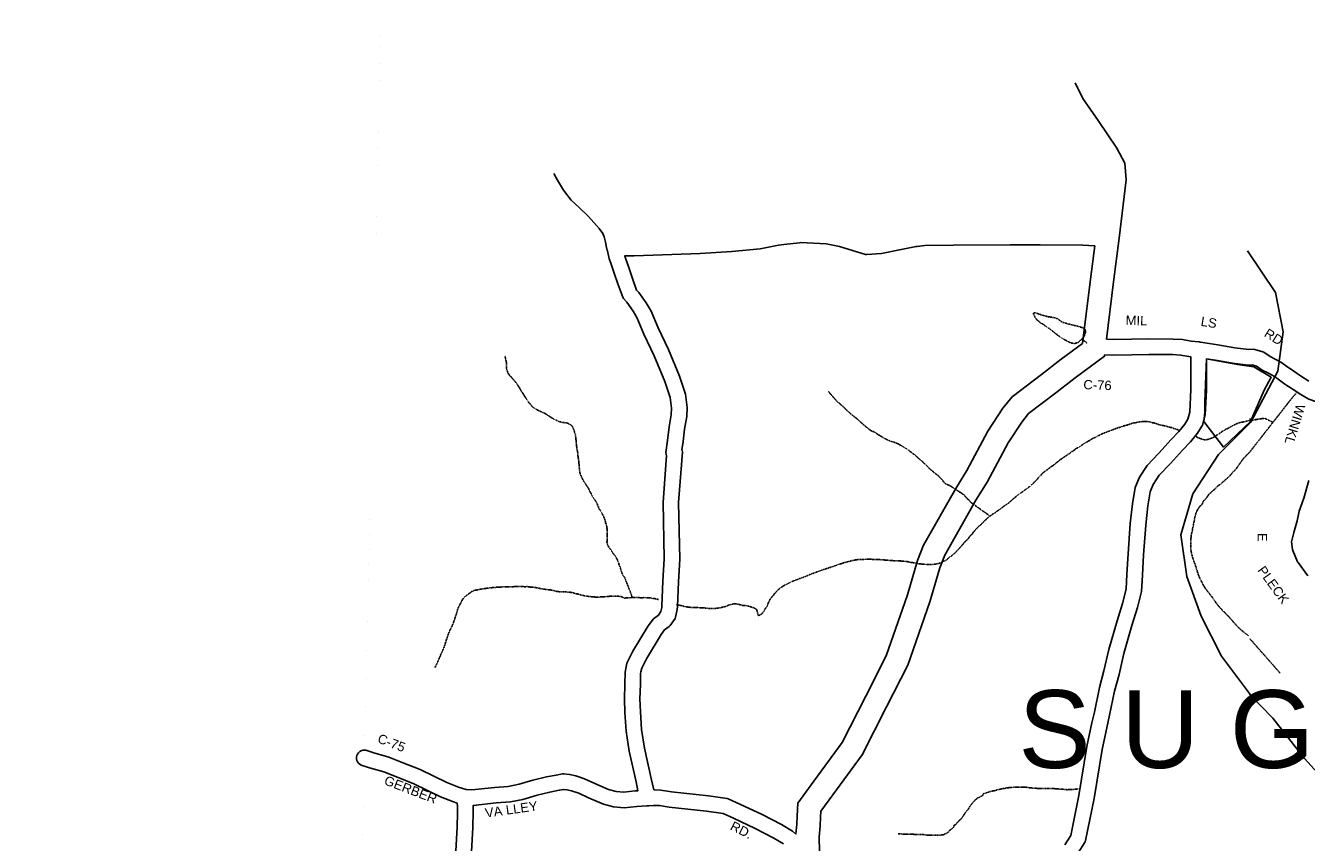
# Model space of a CAD drawing. Header units: feet. Extents: x -1605449 to -1594075, y -1717250 to -1708479.
# Tile 18 of 97: x -1603948 to -1602577, y -1712613 to -1711738. Entities that reach past the tile are written whole.
import ezdxf
from ezdxf.enums import TextEntityAlignment as Align

# ---------------------------------------------------------------- set-up
doc = ezdxf.new("R2010")
doc.units = ezdxf.units.FT
doc.header["$MEASUREMENT"] = 0
doc.linetypes.add('rr2', pattern=[0])
doc.linetypes.add('stream', pattern=[1.4, 0.7, -0.1, 0.1, -0.1, 0.1, -0.1, 0.1, -0.1])
for name, color, linetype in [('COUNTY-LINE', 5, 'Continuous'), ('COUNTY-RD', 7, 'Continuous'), ('CR-TEXT', 7, 'Continuous'), ('HTEXT', 3, 'Continuous'), ('INCORPORATED', 4, 'Continuous'), ('RAILROAD', 1, 'rr2'), ('STATE_FEDERAL-RT', 2, 'Continuous'), ('TWP-RD', 6, 'Continuous'), ('WATERWAY', 14, 'stream')]:
    doc.layers.add(name, color=color, linetype=linetype)
doc.styles.add('ARIAL', font='arial.ttf')

msp = doc.modelspace()

# ---------------------------------------------------------------- linework, layer by layer
at = {"layer": 'COUNTY-LINE', "const_width": 0.00333, "flags": 128}
msp.add_lwpolyline([(-1604157.9, -1715289.7), (-1603827.8, -1715296.3), (-1603666.5, -1715301.1), (-1603647.7, -1715301.7), (-1603632.3, -1714476.8), (-1603624.7, -1714071.2), (-1603622.6, -1713975.7), (-1603622.6, -1713975.7), (-1603616.6, -1713696), (-1603614.6, -1713596.7), (-1603606.4, -1713300.8), (-1603606.4, -1713300.8), (-1603600.4, -1713070), (-1603588.3, -1712629.7), (-1603581.3, -1712331.7), (-1603573.3, -1711971.7), (-1603573.3, -1711971.7), (-1603568.9, -1711748), (-1603585.9, -1711747.3), (-1603576.3, -1711399.8)], dxfattribs=at)
at = {"layer": 'COUNTY-RD'}
for points in [[(-1602791.2, -1712073.8), (-1602783.6, -1712073.9), (-1602764.5, -1712073.6), (-1602746.2, -1712073.4), (-1602719.9, -1712073.5), (-1602710.1, -1712074), (-1602700.8, -1712075.6), (-1602692.5, -1712076.6), (-1602691.9, -1712076.6), (-1602691.4, -1712076.8), (-1602690.6, -1712076.9), (-1602672, -1712079.7), (-1602653.9, -1712082.9), (-1602639.1, -1712084.8), (-1602634.1, -1712084.4), (-1602632.5, -1712084.6), (-1602624, -1712087.2), (-1602622.9, -1712087.7), (-1602616.1, -1712092.3), (-1602610.9, -1712095), (-1602604.8, -1712098.4), (-1602599.6, -1712101.8), (-1602590.8, -1712108), (-1602583.5, -1712112.9), (-1602574.6, -1712118.6)], [(-1602701.1, -1712092.4), (-1602701.1, -1712092.4), (-1602703.2, -1712092.1), (-1602712, -1712090.6), (-1602720.3, -1712090.2), (-1602746.1, -1712090.1), (-1602764.2, -1712090.3), (-1602783.6, -1712090.6), (-1602793.3, -1712090.4)], [(-1602561.4, -1712142.5), (-1602574.7, -1712138), (-1602583.4, -1712132.8), (-1602592.6, -1712126.8), (-1602600.3, -1712121.7), (-1602609, -1712115.5), (-1602613.4, -1712112.6), (-1602618.7, -1712109.7), (-1602624.6, -1712106.7), (-1602630.6, -1712102.6), (-1602635.2, -1712101.2), (-1602639.6, -1712101.5), (-1602656.4, -1712099.4), (-1602674.7, -1712096.2), (-1602684.4, -1712094.7), (-1602684.4, -1712094.7)], [(-1602575.7, -1712327.1), (-1602586.2, -1712312.8), (-1602586.7, -1712312), (-1602591.8, -1712300.1), (-1602592.1, -1712299), (-1602593.1, -1712290.7), (-1602593, -1712289.2), (-1602590.8, -1712280.7), (-1602587.3, -1712268.1), (-1602585.1, -1712258), (-1602580.2, -1712244), (-1602574.7, -1712225.1)], [(-1603580.3, -1712532.7), (-1603589.1, -1712529.8), (-1603590.6, -1712529), (-1603591.9, -1712527.8), (-1603593, -1712526.4), (-1603593.7, -1712524.8), (-1603594.1, -1712523.1), (-1603594.1, -1712521.3), (-1603593.7, -1712519.6), (-1603593, -1712518), (-1603592, -1712516.6), (-1603590.7, -1712515.4), (-1603589.2, -1712514.5), (-1603587.5, -1712514), (-1603585.7, -1712513.8), (-1603584, -1712514), (-1603575.4, -1712516.8), (-1603559.5, -1712521.4), (-1603545.1, -1712527.1), (-1603526, -1712534.7), (-1603511.4, -1712541.9), (-1603497.6, -1712548.5), (-1603484.8, -1712553.6), (-1603476.8, -1712556), (-1603470.5, -1712556.5), (-1603446.2, -1712553.8), (-1603431.7, -1712552.7), (-1603420.1, -1712550.4), (-1603405.2, -1712546), (-1603390.8, -1712542.5), (-1603380.3, -1712540.5), (-1603373.5, -1712539.1), (-1603372.2, -1712539.1), (-1603366.1, -1712539.9), (-1603359.4, -1712541.3), (-1603350, -1712544.5), (-1603339.1, -1712549.6), (-1603324.3, -1712556), (-1603316.1, -1712558.3), (-1603307.8, -1712559), (-1603295.7, -1712557.5), (-1603292.9, -1712557.3), (-1603292.9, -1712557.3)], [(-1603486.2, -1712570.6), (-1603490.3, -1712569.4), (-1603504.3, -1712563.8), (-1603518.7, -1712556.9), (-1603532.8, -1712550), (-1603551.2, -1712542.6), (-1603564.9, -1712537.2), (-1603580.3, -1712532.7)], [(-1603137.1, -1712614.3), (-1603147.5, -1712608), (-1603167.4, -1712597.8), (-1603190.7, -1712586.8), (-1603201.5, -1712581.9), (-1603219.6, -1712579.2), (-1603259.3, -1712574.9), (-1603269.8, -1712573.2), (-1603276.1, -1712573.1), (-1603281.1, -1712573.4), (-1603281.1, -1712573.5), (-1603281.5, -1712573.5), (-1603281.9, -1712573.6), (-1603282.6, -1712573.5), (-1603283.1, -1712573.6), (-1603283.2, -1712573.6), (-1603294.2, -1712574.1), (-1603307.5, -1712575.8), (-1603319, -1712574.7), (-1603329.9, -1712571.8), (-1603345.9, -1712564.8), (-1603356.2, -1712560), (-1603363.9, -1712557.4), (-1603368.9, -1712556.3), (-1603372.2, -1712555.9), (-1603377.1, -1712556.9), (-1603387.3, -1712558.8), (-1603400.9, -1712562.1), (-1603416.1, -1712566.6), (-1603429.4, -1712569.3), (-1603444.7, -1712570.4), (-1603469.3, -1712573.1), (-1603469.3, -1712573.1)], [(-1603276, -1712556.5), (-1603276, -1712556.5), (-1603268.4, -1712556.6)], [(-1603268.4, -1712556.6), (-1603257.1, -1712558.4), (-1603217.5, -1712562.7), (-1603197.3, -1712565.6), (-1603196.2, -1712566), (-1603183.7, -1712571.6), (-1603160, -1712582.9), (-1603139.3, -1712593.4), (-1603127.5, -1712600.6), (-1603123.7, -1712603.7)]]:
    msp.add_lwpolyline(points, dxfattribs=at)
at = {"layer": 'INCORPORATED', "flags": 128}
msp.add_lwpolyline([(-1602684.4, -1712094.7), (-1602685.9, -1712140.6), (-1602685.9, -1712151.8), (-1602687.2, -1712161.8), (-1602666, -1712189.2), (-1602637.3, -1712161.8), (-1602622.4, -1712128.2), (-1602614.9, -1712114.5), (-1602633.6, -1712103.3), (-1602651, -1712100.8), (-1602684.4, -1712094.7)], dxfattribs=at)
at = {"layer": 'RAILROAD', "ltscale": 0.333, "flags": 128}
for points in [[(-1602640.5, -1711978.9), (-1602610.4, -1712023.5), (-1602602.3, -1712065.8), (-1602607.9, -1712108), (-1602636.9, -1712162.5), (-1602637.4, -1712158.6)], [(-1602640.5, -1711978.9), (-1602610.4, -1712023.5), (-1602602.3, -1712065.8), (-1602607.9, -1712108), (-1602636.9, -1712162.5), (-1602637.4, -1712158.6)], [(-1602640.5, -1711978.9), (-1602610.4, -1712023.5), (-1602602.3, -1712065.8), (-1602607.9, -1712108), (-1602636.9, -1712162.5), (-1602637.4, -1712158.6)], [(-1602640.5, -1711978.9), (-1602610.4, -1712023.5), (-1602602.3, -1712065.8), (-1602607.9, -1712108), (-1602636.9, -1712162.5), (-1602637.4, -1712158.6)], [(-1602636.1, -1712456), (-1602668.1, -1712413.2), (-1602690.1, -1712370.5), (-1602705.4, -1712327.8), (-1602711.9, -1712283.1), (-1602698.8, -1712239.4), (-1602671.5, -1712197.2), (-1602636.9, -1712162.5)], [(-1602628.3, -1713125.3), (-1602599.5, -1713083.6), (-1602570, -1713041.5), (-1602546, -1712999.7), (-1602518.7, -1712957.8), (-1602476.7, -1712922.1), (-1602432.3, -1712902.3), (-1602391, -1712860.1), (-1602377, -1712816.9), (-1602379.6, -1712775.2), (-1602393.8, -1712730.5), (-1602421.8, -1712687.6), (-1602459.3, -1712645.1), (-1602503.2, -1712609.1), (-1602541.2, -1712565.1), (-1602579.2, -1712522.7), (-1602613.2, -1712479.7), (-1602638.6, -1712453.5)]]:
    msp.add_lwpolyline(points, dxfattribs=at)
at = {"layer": 'STATE_FEDERAL-RT', "flags": 128}
for points in [[(-1602791.2, -1712073.8), (-1602783.7, -1712012.3), (-1602777.7, -1711965.6), (-1602770.2, -1711903), (-1602771.6, -1711885.1), (-1602780.4, -1711869), (-1602800.2, -1711839.4), (-1602816.6, -1711816), (-1602824.9, -1711799.2)], [(-1603123.7, -1712603.7), (-1603122.6, -1712593.2), (-1603122.3, -1712584.7), (-1603121.6, -1712570.5), (-1603104.5, -1712547.1), (-1603074.2, -1712505.8), (-1603049, -1712456), (-1603027.1, -1712412.9), (-1603004.3, -1712347.5), (-1602993.5, -1712310.6), (-1602987.1, -1712294.2), (-1602952.7, -1712233.5), (-1602940.9, -1712214.3), (-1602918.2, -1712172), (-1602902.2, -1712147.7), (-1602892.3, -1712135.4), (-1602861, -1712111.4), (-1602839.8, -1712094.9), (-1602817, -1712078.2), (-1602808.5, -1712009.2), (-1602803.9, -1711973.5)], [(-1603098.9, -1712627.6), (-1603098.4, -1712622.6), (-1603098.9, -1712607.2), (-1603097.7, -1712594.9), (-1603097.3, -1712585.7), (-1603097, -1712579.2), (-1603084.4, -1712561.9), (-1603052.8, -1712519), (-1603026.7, -1712467.3), (-1603004, -1712422.7), (-1602980.5, -1712355.1), (-1602969.8, -1712318.7), (-1602964.4, -1712304.9), (-1602931.1, -1712246.2), (-1602919.2, -1712226.8), (-1602896.7, -1712184.8), (-1602882, -1712162.5), (-1602874.7, -1712153.4), (-1602845.7, -1712131.2), (-1602824.7, -1712114.9), (-1602793.5, -1712091.9), (-1602793.3, -1712090.4)]]:
    msp.add_lwpolyline(points, dxfattribs=at)
at = {"layer": 'TWP-RD'}
for points in [[(-1603292.9, -1712557.3), (-1603294.9, -1712547.8), (-1603302.3, -1712514.9), (-1603305.6, -1712493.5), (-1603306.8, -1712473.5), (-1603307.4, -1712459), (-1603306.9, -1712443.2), (-1603306.6, -1712430.3), (-1603305.5, -1712424.6), (-1603305.5, -1712424.6), (-1603304.7, -1712420.7), (-1603298.3, -1712407.9), (-1603281.9, -1712380.7), (-1603276.1, -1712373.2), (-1603271, -1712369.3), (-1603268.2, -1712365.3), (-1603267.3, -1712361.1), (-1603267.2, -1712359.8), (-1603266.2, -1712332.7), (-1603264.8, -1712309), (-1603266, -1712248.2), (-1603262.2, -1712198.7), (-1603262.8, -1712197), (-1603263, -1712195), (-1603261.1, -1712182.1), (-1603259.4, -1712167.7), (-1603257.2, -1712154.8), (-1603257, -1712147.5), (-1603258.2, -1712136.2), (-1603263.9, -1712119), (-1603275.5, -1712091.5), (-1603286.4, -1712068.2), (-1603293.6, -1712051.3), (-1603298.1, -1712043.8), (-1603304.9, -1712034.1), (-1603308.3, -1712030.2), (-1603309.1, -1712028.8), (-1603314.4, -1712014.2), (-1603318.2, -1712003.1), (-1603321.8, -1711992.3), (-1603323.6, -1711987.4), (-1603325.6, -1711979.1), (-1603325.6, -1711979.1), (-1603325.7, -1711978.4), (-1603325.9, -1711977.9), (-1603325.9, -1711977.6), (-1603326, -1711977.2), (-1603326, -1711977.1), (-1603327.7, -1711969.7), (-1603329, -1711964.1), (-1603330.6, -1711960.5), (-1603334.2, -1711955), (-1603345.9, -1711942.1), (-1603355.8, -1711932.5), (-1603364.2, -1711924.7), (-1603372.5, -1711914), (-1603378.9, -1711903.3), (-1603382.9, -1711896.1)], [(-1602803.9, -1711973.5), (-1602816.8, -1711972.8), (-1602862.3, -1711972.5), (-1602894.4, -1711972.7), (-1602955.2, -1711973), (-1602985.9, -1711973.3), (-1602993.9, -1711974.2), (-1602993.9, -1711974.2), (-1602995.1, -1711974.3), (-1603011.2, -1711977.7), (-1603032.3, -1711981.9), (-1603047.9, -1711983.1), (-1603049.4, -1711982.9), (-1603063.1, -1711978.8), (-1603077, -1711974.4), (-1603091.5, -1711971.4), (-1603118.5, -1711970.2), (-1603119.8, -1711970.3), (-1603119.8, -1711970.3), (-1603136.6, -1711972.1), (-1603142.4, -1711973), (-1603162.1, -1711976.8), (-1603192.5, -1711979.8), (-1603226.4, -1711982), (-1603297, -1711984.5), (-1603306.9, -1711984.5), (-1603306, -1711986.7), (-1603302.4, -1711997.8), (-1603298.7, -1712008.7), (-1603294.3, -1712021), (-1603291.8, -1712023.8), (-1603284.1, -1712034.7), (-1603278.7, -1712043.8), (-1603271.2, -1712061.4), (-1603260.3, -1712084.7), (-1603248.3, -1712113.1), (-1603241.8, -1712132.6), (-1603240.3, -1712147), (-1603240.6, -1712156.4), (-1603242.9, -1712170), (-1603244.4, -1712183.2), (-1603244.4, -1712183.4), (-1603244.6, -1712184.3), (-1603244.7, -1712185.1), (-1603244.7, -1712185.3), (-1603245.7, -1712192.2), (-1603245.6, -1712192.5), (-1603245.2, -1712194.6), (-1603249.3, -1712248.6), (-1603248.1, -1712309.4), (-1603249.6, -1712333.5), (-1603250.6, -1712360), (-1603250.7, -1712363.2), (-1603252.5, -1712371.3), (-1603253.1, -1712372.8), (-1603258.4, -1712380.4), (-1603259.3, -1712381.3), (-1603264.3, -1712385.1), (-1603268.1, -1712390.1), (-1603283.7, -1712415.9), (-1603288.8, -1712426.2), (-1603289.6, -1712430.1), (-1603289.6, -1712430.1), (-1603290, -1712432.1), (-1603290.2, -1712443.6), (-1603290.7, -1712458.9), (-1603290.1, -1712472.7), (-1603289, -1712491.8), (-1603285.9, -1712511.8), (-1603278.7, -1712544.2), (-1603276, -1712556.5)], [(-1602835.8, -1712615.2), (-1602829.6, -1712605.2), (-1602820.8, -1712562.5), (-1602812.4, -1712509.9), (-1602806.9, -1712484.6), (-1602804.3, -1712473), (-1602798.8, -1712446.8), (-1602794.1, -1712428.8), (-1602788.8, -1712406.1), (-1602779.9, -1712375.5), (-1602774.1, -1712356.7), (-1602770.4, -1712341.6), (-1602769.5, -1712325.5), (-1602768.2, -1712303.7), (-1602765.8, -1712271.2), (-1602763.4, -1712249.9), (-1602760.6, -1712232.6), (-1602756.1, -1712221.4), (-1602747.8, -1712209), (-1602735.2, -1712195.6), (-1602722.1, -1712181.1), (-1602713.8, -1712172.5), (-1602707.5, -1712164.7), (-1602704.2, -1712159.4), (-1602702.1, -1712152), (-1602700.9, -1712127.7), (-1602701, -1712104.1), (-1602701.1, -1712092.4)], [(-1602684.4, -1712094.7), (-1602684.3, -1712103.9), (-1602684.2, -1712128.1), (-1602685.6, -1712154.6), (-1602688.6, -1712165.6), (-1602689.1, -1712166.8), (-1602694, -1712174.4), (-1602701.3, -1712183.5), (-1602709.9, -1712192.4), (-1602722.9, -1712206.9), (-1602734.8, -1712219.4), (-1602741.3, -1712229.2), (-1602744.4, -1712237.1), (-1602746.9, -1712252.2), (-1602749.2, -1712272.7), (-1602751.6, -1712304.8), (-1602752.9, -1712326.4), (-1602753.8, -1712344.1), (-1602758.1, -1712361.2), (-1602764, -1712380.2), (-1602772.7, -1712410.3), (-1602777.9, -1712432.8), (-1602782.6, -1712450.6), (-1602788, -1712476.5), (-1602791, -1712490.1), (-1602796, -1712513), (-1602804.4, -1712565.5), (-1602813.7, -1712610.7), (-1602814.3, -1712612.1), (-1602822.2, -1712624.9)], [(-1603488.7, -1712641.3), (-1603486.4, -1712596), (-1603485.9, -1712581.4), (-1603485.9, -1712574), (-1603486.2, -1712570.6)], [(-1603469.3, -1712573.2), (-1603469.3, -1712573.2), (-1603469.2, -1712579.6)], [(-1603469.2, -1712579.6), (-1603469.7, -1712596.7), (-1603472, -1712641.9), (-1603472.2, -1712650.4), (-1603469.2, -1712660.3), (-1603460.5, -1712687.4), (-1603450.8, -1712716.3), (-1603447.3, -1712728.5), (-1603446.5, -1712734), (-1603446.4, -1712735), (-1603447.1, -1712741.9), (-1603447.9, -1712760), (-1603448.8, -1712774.3), (-1603450.9, -1712805.1), (-1603452.8, -1712831.6), (-1603454.7, -1712859.5), (-1603455.6, -1712874.8)]]:
    msp.add_lwpolyline(points, dxfattribs=at)
at = {"layer": 'WATERWAY', "ltscale": 0.5, "flags": 128}
for points in [[(-1602869.6, -1712045.8), (-1602868.2, -1712049.6), (-1602867, -1712051.5), (-1602865.5, -1712053.1), (-1602863.9, -1712054.4), (-1602861.7, -1712056.4), (-1602859.5, -1712057.4), (-1602855.8, -1712060.3), (-1602852.5, -1712062.2), (-1602845.2, -1712068.1), (-1602839.9, -1712072), (-1602838, -1712073.2), (-1602830.5, -1712077.2), (-1602828.5, -1712077.8), (-1602826.6, -1712078.2), (-1602825, -1712078.1), (-1602823, -1712077.6), (-1602821.3, -1712076.8), (-1602819.1, -1712074.9), (-1602817.6, -1712073.3), (-1602815.8, -1712071.4), (-1602814.8, -1712069.6), (-1602814, -1712067.6), (-1602813.8, -1712065.6), (-1602814.2, -1712063.4), (-1602816.2, -1712061.7), (-1602820, -1712060.4), (-1602823.9, -1712059.4), (-1602825.9, -1712058.8), (-1602827.9, -1712058.5), (-1602833.8, -1712056.8), (-1602835.8, -1712056.3), (-1602837.8, -1712055.7), (-1602839.8, -1712054.7), (-1602843.3, -1712052), (-1602845.1, -1712051.2), (-1602846.8, -1712050.7), (-1602854.7, -1712049.4), (-1602856.7, -1712048.9), (-1602862, -1712047.3), (-1602867.6, -1712045.3), (-1602869.6, -1712045.8)], [(-1602812, -1712078.8), (-1602812.1, -1712078.6), (-1602812.8, -1712077.4), (-1602813.5, -1712076.8), (-1602817.6, -1712073.3)], [(-1603298.7, -1712350.5), (-1603307.2, -1712328.5), (-1603308.8, -1712326.7), (-1603309.5, -1712325.1), (-1603310.1, -1712323.8), (-1603310.6, -1712322.3), (-1603311.2, -1712320.6), (-1603311.6, -1712318.8), (-1603312.1, -1712317.5), (-1603312.5, -1712316.5), (-1603313.2, -1712314.8), (-1603313.6, -1712313.3), (-1603314.3, -1712311.7), (-1603314.6, -1712310.4), (-1603315.4, -1712309), (-1603315.9, -1712307.7), (-1603316.6, -1712306.7), (-1603317.1, -1712305.7), (-1603318, -1712304.8), (-1603318.7, -1712304), (-1603319.4, -1712303.1), (-1603320.1, -1712302.2), (-1603320.9, -1712300.8), (-1603321.8, -1712299), (-1603322.9, -1712298.1), (-1603323.4, -1712297.1), (-1603324.1, -1712296.3), (-1603324.8, -1712294.9), (-1603325.2, -1712294.1), (-1603325.5, -1712293.1), (-1603325.9, -1712291.8), (-1603326.1, -1712291), (-1603325.9, -1712290), (-1603325.7, -1712286.6), (-1603325.7, -1712285.6), (-1603325.8, -1712284.6), (-1603325.8, -1712283.4), (-1603325.9, -1712281.9), (-1603325.7, -1712280.4), (-1603325.8, -1712279.1), (-1603325.8, -1712277.6), (-1603326, -1712276.3), (-1603326.2, -1712275.1), (-1603326.4, -1712273.3), (-1603326.8, -1712271.9), (-1603327.4, -1712270.6), (-1603327.7, -1712269), (-1603328.1, -1712267.5), (-1603328.7, -1712266), (-1603329.2, -1712264.3), (-1603329.9, -1712262.8), (-1603330.8, -1712261.4), (-1603331.3, -1712260.2), (-1603332.1, -1712258.7), (-1603333.1, -1712257.2), (-1603334.2, -1712255.6), (-1603334.9, -1712254.1), (-1603335.2, -1712253), (-1603335.8, -1712252.1), (-1603336.1, -1712251), (-1603336.8, -1712249.3), (-1603337.7, -1712247.9), (-1603338.6, -1712246.2), (-1603339.8, -1712244.7), (-1603340.9, -1712242.8), (-1603342.1, -1712241), (-1603343, -1712238.8), (-1603344.1, -1712237.2), (-1603345, -1712235.2), (-1603345.8, -1712233.6), (-1603346.9, -1712231.7), (-1603348.1, -1712230.1), (-1603349.2, -1712228.3), (-1603350.4, -1712226.5), (-1603351.4, -1712224.9), (-1603352.3, -1712223.2), (-1603353.2, -1712221.4), (-1603353.9, -1712219.9), (-1603354.7, -1712217.8), (-1603355, -1712216.3), (-1603355.3, -1712214.4), (-1603355.5, -1712212.8), (-1603355.7, -1712210.6), (-1603356.2, -1712204.6), (-1603356.5, -1712202.4), (-1603356.9, -1712200.3), (-1603357.1, -1712198), (-1603357.3, -1712195.3), (-1603357.7, -1712193.3), (-1603358.1, -1712191.3), (-1603358.4, -1712189.3), (-1603358.6, -1712187.3), (-1603358.8, -1712185.5), (-1603359, -1712183.8), (-1603359.1, -1712181.8), (-1603359.3, -1712180.3), (-1603359.5, -1712178.6), (-1603359.7, -1712177.1), (-1603359.7, -1712177.1), (-1603359.9, -1712176), (-1603360.3, -1712174.3), (-1603360.7, -1712173.3), (-1603360.9, -1712172.5), (-1603361.1, -1712171.5), (-1603361.4, -1712170.5), (-1603361.9, -1712169.5), (-1603362.3, -1712168.7), (-1603362.7, -1712167.9), (-1603363.5, -1712166.6), (-1603365.1, -1712165.1), (-1603366.1, -1712164.6), (-1603367, -1712164.2), (-1603368.3, -1712163.5), (-1603369.5, -1712163.4), (-1603370.7, -1712163.3), (-1603371.7, -1712163.1), (-1603372.7, -1712163), (-1603373.9, -1712162.7), (-1603375, -1712162.4), (-1603376.4, -1712162.1), (-1603378.2, -1712161.5), (-1603379.6, -1712160.8), (-1603381.1, -1712160.2), (-1603382.5, -1712159.4), (-1603384, -1712158.5), (-1603385.7, -1712157.5), (-1603387.4, -1712156.6), (-1603388.9, -1712155.4), (-1603390.5, -1712154.5), (-1603392, -1712153.3), (-1603393.7, -1712152.6), (-1603399.5, -1712150), (-1603401, -1712149.1), (-1603402.5, -1712148.3), (-1603404.1, -1712147.3), (-1603405.4, -1712146.4), (-1603406.5, -1712145.4), (-1603407.3, -1712144.3), (-1603408.5, -1712142.8), (-1603409.8, -1712141.3), (-1603411, -1712139.5), (-1603412.7, -1712136.9), (-1603414.1, -1712134.8), (-1603415.5, -1712132.5), (-1603417.1, -1712130.2), (-1603418.5, -1712127.9), (-1603419.7, -1712125.7), (-1603421.1, -1712123.6), (-1603422.5, -1712121.5), (-1603424.1, -1712119.3), (-1603425.7, -1712117.6), (-1603427.2, -1712115.8), (-1603428.6, -1712114), (-1603430.2, -1712112.7), (-1603431, -1712111.4), (-1603431.7, -1712110.4), (-1603432.3, -1712109.1), (-1603432.8, -1712107.6), (-1603433.2, -1712105.9), (-1603433.6, -1712104.4), (-1603433.6, -1712103.2), (-1603433.7, -1712101.9), (-1603433.7, -1712100.6), (-1603433.7, -1712098.9), (-1603434.1, -1712096.7), (-1603434.4, -1712095.1), (-1603434.7, -1712093.9), (-1603434.9, -1712093.1), (-1603435.1, -1712092.3), (-1603435.1, -1712091.3), (-1603435.1, -1712091.1)], [(-1602915.9, -1712263.2), (-1602936.6, -1712248.4), (-1602937.4, -1712247.4), (-1602938.6, -1712245.8), (-1602940.4, -1712244.7), (-1602941.4, -1712243.2), (-1602942.6, -1712241.9), (-1602943.6, -1712240.7), (-1602944.7, -1712239.9), (-1602945.7, -1712239.1), (-1602946.9, -1712238.3), (-1602948.4, -1712237.4), (-1602950, -1712236.4), (-1602951.5, -1712235.4), (-1602952.9, -1712234.3), (-1602954.4, -1712233.5), (-1602956.1, -1712232.4), (-1602957.1, -1712231.6), (-1602958.6, -1712230.8), (-1602960.2, -1712230), (-1602961.7, -1712229.4), (-1602963.1, -1712228.8), (-1602963.9, -1712228.3), (-1602964.8, -1712227.5), (-1602965.8, -1712226.2), (-1602967, -1712224.2), (-1602968.9, -1712222.6), (-1602970.3, -1712221.1), (-1602971.7, -1712219.7), (-1602973.1, -1712218.5), (-1602974.4, -1712217.7), (-1602975.6, -1712216.8), (-1602976.6, -1712215.8), (-1602977.8, -1712214.8), (-1602979.2, -1712213.7), (-1602980.6, -1712212.4), (-1602982.1, -1712210.8), (-1602984.6, -1712208.3), (-1602986.3, -1712206.7), (-1602988.2, -1712204.9), (-1602990.1, -1712203.3), (-1602991.9, -1712201.9), (-1602993.5, -1712200.4), (-1602995, -1712198.9), (-1602996.7, -1712197.5), (-1602998.5, -1712196.2), (-1602999.8, -1712195.1), (-1603001.4, -1712194.1), (-1603002.7, -1712192.8), (-1603007, -1712190.1), (-1603008.2, -1712189.3), (-1603009.7, -1712188.3), (-1603011.2, -1712187.5), (-1603012.4, -1712186.9), (-1603013.6, -1712186.1), (-1603015, -1712185.5), (-1603016.3, -1712185), (-1603018, -1712184.2), (-1603020.6, -1712183.6), (-1603021.9, -1712183.2), (-1603023.1, -1712182.7), (-1603024.3, -1712182.1), (-1603025.6, -1712181.6), (-1603027, -1712180.8), (-1603028.9, -1712179.9), (-1603030.6, -1712178.9), (-1603032.4, -1712177.8), (-1603034.6, -1712176.5), (-1603036.9, -1712175.2), (-1603039.3, -1712173.3), (-1603042.8, -1712171.9), (-1603045, -1712170.5), (-1603046.9, -1712169), (-1603048.6, -1712167.6), (-1603050.3, -1712166.1), (-1603052, -1712164.6), (-1603053.8, -1712163.2), (-1603055.1, -1712161.7), (-1603056.9, -1712160.3), (-1603058.4, -1712158.8), (-1603060.3, -1712157.5), (-1603062.2, -1712155.9), (-1603063.4, -1712154.9), (-1603064.6, -1712154), (-1603065.8, -1712153), (-1603067, -1712151.9), (-1603068.3, -1712150.7), (-1603069.7, -1712149.4), (-1603071.1, -1712148), (-1603072.5, -1712146.5), (-1603074.2, -1712145.1), (-1603075.6, -1712143.9), (-1603076.9, -1712142.5), (-1603078.3, -1712141.5), (-1603079.5, -1712140.4), (-1603080.5, -1712139.2), (-1603081.7, -1712138.1), (-1603082.8, -1712136.8), (-1603084, -1712135.5), (-1603084, -1712135.5), (-1603086.9, -1712132.2), (-1603087.6, -1712131.3), (-1603088.7, -1712129.8), (-1603089.4, -1712129.5)], [(-1602588.4, -1712131.7), (-1602593, -1712137), (-1602638.5, -1712195.2)], [(-1602714.1, -1712170.8), (-1602714.5, -1712170.7), (-1602716.5, -1712170.1), (-1602718, -1712169.6), (-1602719, -1712169.3), (-1602720.3, -1712168.9), (-1602721.4, -1712168.4), (-1602722.9, -1712168.1), (-1602723.9, -1712167.9), (-1602726.7, -1712167.1), (-1602727.7, -1712166.8), (-1602728.9, -1712166.5), (-1602730.1, -1712166.2), (-1602731.3, -1712166.1), (-1602732.3, -1712165.8), (-1602733.1, -1712165.6), (-1602734, -1712165.5), (-1602734.8, -1712165.3), (-1602736, -1712164.8), (-1602736.8, -1712164.5), (-1602737.8, -1712164.2), (-1602739, -1712163.7), (-1602740, -1712163.4), (-1602741.2, -1712163.3), (-1602742.2, -1712163.1), (-1602743, -1712162.8), (-1602744.5, -1712162.5), (-1602745.7, -1712162.2), (-1602747.1, -1712162), (-1602748.4, -1712161.9), (-1602749.6, -1712161.8), (-1602750.9, -1712161.8), (-1602752.1, -1712162), (-1602753.2, -1712162), (-1602754.7, -1712162.2), (-1602756.2, -1712162.2), (-1602758.1, -1712162.6), (-1602759.7, -1712163), (-1602761.2, -1712163.2), (-1602762.6, -1712163.5), (-1602763.6, -1712163.7), (-1602764.7, -1712164.1), (-1602765.9, -1712164.4), (-1602766.9, -1712164.8), (-1602768, -1712165.3), (-1602769.2, -1712165.7), (-1602770.2, -1712165.9), (-1602771.2, -1712166.2), (-1602772.9, -1712166.6), (-1602772.9, -1712166.6), (-1602774.4, -1712167.1), (-1602775.9, -1712167.6), (-1602777.3, -1712168.2), (-1602779, -1712168.5), (-1602780.3, -1712169.1), (-1602781.5, -1712169.4), (-1602782.5, -1712169.8), (-1602786.5, -1712171.4), (-1602788.3, -1712172.2), (-1602789.6, -1712172.6), (-1602791.1, -1712173.1), (-1602792.8, -1712173.7), (-1602793.9, -1712174.2), (-1602795.3, -1712174.7), (-1602796.7, -1712175.4), (-1602798.4, -1712176.3), (-1602800.1, -1712177), (-1602801.5, -1712177.9), (-1602803, -1712178.7), (-1602804.5, -1712179.4), (-1602806, -1712179.9), (-1602807, -1712180.6), (-1602808.3, -1712181.5), (-1602809.6, -1712182.2), (-1602810.8, -1712182.9), (-1602812.1, -1712183.6), (-1602813.1, -1712184.1), (-1602814.1, -1712184.6), (-1602815.1, -1712185.3), (-1602816.6, -1712186.3), (-1602818, -1712187.4), (-1602820.5, -1712189.1), (-1602822.3, -1712190), (-1602823.7, -1712190.7), (-1602824.5, -1712191.3), (-1602825.6, -1712192.4), (-1602826.9, -1712193.2), (-1602828.3, -1712194.1), (-1602829.6, -1712195.1), (-1602830.7, -1712196), (-1602831.9, -1712196.7), (-1602832.9, -1712197.2), (-1602833.9, -1712198.2), (-1602835.4, -1712198.9), (-1602836.5, -1712199.8), (-1602837.5, -1712200.5), (-1602838.6, -1712201.3), (-1602840, -1712202.2), (-1602841.1, -1712202.9), (-1602842.1, -1712203.9), (-1602843.6, -1712205.1), (-1602845.1, -1712206.1), (-1602846.2, -1712207.3), (-1602847.9, -1712208.5), (-1602849.5, -1712209.6), (-1602850.7, -1712210.3), (-1602851.6, -1712211.1), (-1602855.4, -1712214), (-1602856.9, -1712215.1), (-1602858.4, -1712216.1), (-1602859.4, -1712216.8), (-1602860.5, -1712218.1), (-1602861.3, -1712219.3), (-1602862.3, -1712220), (-1602863.5, -1712221.2), (-1602864.4, -1712222.2), (-1602865.1, -1712223.2), (-1602865.9, -1712224.1), (-1602867.1, -1712225.1), (-1602868.2, -1712226.5), (-1602869.2, -1712227.3), (-1602869.8, -1712228.2), (-1602870.6, -1712229), (-1602871.5, -1712229.5), (-1602872.1, -1712230.2)], [(-1602638.5, -1712160.9), (-1602647.9, -1712162.9), (-1602649.4, -1712163.2), (-1602650.3, -1712163.6), (-1602651.3, -1712163.9), (-1602652.6, -1712164.6), (-1602653.9, -1712165.2), (-1602655.2, -1712165.7), (-1602656.4, -1712166.4), (-1602658, -1712167.3), (-1602660, -1712168.5), (-1602661.8, -1712169.5), (-1602663.3, -1712170), (-1602664.2, -1712170.6), (-1602665.3, -1712171.4), (-1602666.3, -1712171.9), (-1602667.5, -1712172.5), (-1602669.1, -1712173.7), (-1602670.3, -1712174.7), (-1602671.6, -1712175.6), (-1602672.7, -1712176.2), (-1602673.7, -1712176.6), (-1602674.5, -1712177.6), (-1602676.7, -1712178.8), (-1602678.8, -1712179.7), (-1602680, -1712180.1), (-1602680.8, -1712180.4), (-1602682.8, -1712181.1), (-1602684, -1712181.3), (-1602685.3, -1712181.5), (-1602686.2, -1712181.5), (-1602687.5, -1712181.2), (-1602688.8, -1712180.7), (-1602690.2, -1712180.4), (-1602691.2, -1712180), (-1602692.4, -1712179.5), (-1602693.4, -1712179.2), (-1602694.2, -1712178.7), (-1602695.1, -1712178), (-1602695.4, -1712177.9)], [(-1602638.5, -1712160.9), (-1602622.1, -1712158.3), (-1602613.1, -1712162.7)], [(-1602638.5, -1712195.2), (-1602644.5, -1712201.2), (-1602645.6, -1712202.8), (-1602646.3, -1712203.6), (-1602646.9, -1712204.5), (-1602647.7, -1712205.6), (-1602648.2, -1712206.5), (-1602648.8, -1712207.3), (-1602650, -1712208.9), (-1602651, -1712210), (-1602652.1, -1712212.2), (-1602653.4, -1712213.4), (-1602654.5, -1712214.8), (-1602655.4, -1712215.3), (-1602657.2, -1712217.5), (-1602658.9, -1712219.7), (-1602660.3, -1712221.1), (-1602661.6, -1712222.1), (-1602662.7, -1712223.1), (-1602663.7, -1712224), (-1602664.7, -1712224.9), (-1602665.8, -1712225.9), (-1602667, -1712226.9), (-1602668.1, -1712228.1), (-1602669.6, -1712229.1), (-1602670.8, -1712230), (-1602671.6, -1712230.5), (-1602673.1, -1712232), (-1602673.9, -1712232.9), (-1602674.9, -1712233.8), (-1602676, -1712234.8), (-1602677.3, -1712235.8), (-1602678.5, -1712237), (-1602679.6, -1712237.9), (-1602680.6, -1712238.9), (-1602681.6, -1712239.7), (-1602682.2, -1712240.6), (-1602683, -1712241.9), (-1602683.9, -1712243.1), (-1602685.5, -1712245.2), (-1602686.3, -1712246), (-1602687.8, -1712247.4), (-1602688.4, -1712249.4), (-1602689.5, -1712251.1), (-1602690.5, -1712251.8), (-1602691.5, -1712253.1), (-1602692.3, -1712254), (-1602692.6, -1712254.8), (-1602693.6, -1712256), (-1602694.4, -1712257.5), (-1602694.9, -1712258.5), (-1602695.5, -1712259.9), (-1602696, -1712261.2), (-1602696.3, -1712262.1), (-1602696.5, -1712263.1), (-1602696.6, -1712264.3), (-1602696.9, -1712265.4), (-1602697.1, -1712266.4), (-1602697.2, -1712267.6), (-1602697.5, -1712269), (-1602697.8, -1712270.3), (-1602698.1, -1712271.6), (-1602698.4, -1712273.8), (-1602698.9, -1712275.5), (-1602699.2, -1712277.3), (-1602699.5, -1712279), (-1602699.9, -1712280.7), (-1602700.2, -1712282), (-1602700.6, -1712283.4), (-1602700.7, -1712284.9), (-1602700.8, -1712286.4), (-1602701, -1712288.1), (-1602700.9, -1712289.9), (-1602701, -1712291.7), (-1602701, -1712294.2), (-1602701.1, -1712295.8), (-1602701.1, -1712297.4), (-1602700.9, -1712299.1), (-1602700.7, -1712300.9), (-1602700.3, -1712302.8), (-1602699.8, -1712304.9), (-1602699.2, -1712307.1), (-1602698.5, -1712309.6), (-1602697.6, -1712311.9), (-1602696.7, -1712314), (-1602694.6, -1712320.8), (-1602693.9, -1712323.2), (-1602693.1, -1712325.3), (-1602692.4, -1712327.5), (-1602691.6, -1712329.3), (-1602690.7, -1712331), (-1602689.8, -1712332.8), (-1602688.9, -1712334.4), (-1602688.1, -1712336.3), (-1602687, -1712338.1), (-1602685.5, -1712340.5), (-1602683.9, -1712342.7), (-1602682.4, -1712344.7), (-1602681, -1712346.3), (-1602681, -1712346.3), (-1602679.8, -1712347.8), (-1602678.8, -1712349.1), (-1602677.7, -1712350.6), (-1602676.5, -1712352.4), (-1602675.3, -1712354.2), (-1602674.1, -1712356), (-1602672.9, -1712357.5), (-1602671.7, -1712359.3), (-1602670.2, -1712360.6), (-1602669, -1712362.1), (-1602667.8, -1712363.4), (-1602666.6, -1712364.9), (-1602665.2, -1712366), (-1602664, -1712367.2), (-1602663, -1712368.3), (-1602662, -1712369.3), (-1602660.6, -1712370.6), (-1602659.4, -1712372.1), (-1602658, -1712373.6), (-1602656.2, -1712375.7), (-1602654.6, -1712377.5), (-1602653.1, -1712379.3), (-1602651.5, -1712380.9), (-1602650.2, -1712382.4), (-1602648.6, -1712383.7), (-1602647.4, -1712384.9), (-1602646.3, -1712385.9), (-1602645.4, -1712386.5), (-1602644.2, -1712387.5), (-1602643.5, -1712388.3), (-1602642.5, -1712388.8), (-1602641.2, -1712389.9), (-1602640.3, -1712390.6), (-1602639, -1712391.4), (-1602639, -1712391.4)], [(-1602873.2, -1712231.2), (-1602882.9, -1712238.3), (-1602885.2, -1712239.7), (-1602886.6, -1712240.9), (-1602888.1, -1712242), (-1602889.4, -1712243.4), (-1602891, -1712244.6), (-1602892.2, -1712245.6), (-1602893.5, -1712246.8), (-1602895.1, -1712248.4), (-1602897.4, -1712250.1), (-1602898.9, -1712251.1), (-1602900.4, -1712252), (-1602901.5, -1712252.9), (-1602902.8, -1712253.9), (-1602904.4, -1712255.2), (-1602905.8, -1712255.9), (-1602906.7, -1712256.7), (-1602907.9, -1712257.6), (-1602909, -1712258.3), (-1602910.2, -1712259.3), (-1602911.5, -1712259.9), (-1602913.9, -1712261.6), (-1602914.8, -1712262.3), (-1602915.9, -1712263.2), (-1602916.9, -1712264), (-1602918, -1712264.7), (-1602918.8, -1712265.4), (-1602919.7, -1712266.1), (-1602920.6, -1712267.1), (-1602922.3, -1712268.7), (-1602923.7, -1712270.1), (-1602925.2, -1712271.6), (-1602926.6, -1712273), (-1602927.9, -1712274), (-1602928.9, -1712274.9), (-1602929.7, -1712275.8), (-1602930.7, -1712276.8), (-1602931.7, -1712277.8), (-1602932.6, -1712279.2), (-1602933.8, -1712280.4), (-1602935.2, -1712282.6), (-1602937, -1712284.2), (-1602938, -1712285.2), (-1602938.9, -1712286.7), (-1602940.2, -1712288.1), (-1602941.5, -1712289.5), (-1602942.5, -1712290.3), (-1602943.3, -1712291.4), (-1602944.1, -1712292.2), (-1602944.9, -1712293.1), (-1602945.7, -1712293.9), (-1602946.4, -1712294.9), (-1602947.8, -1712296.5), (-1602948.6, -1712297.4), (-1602949.3, -1712298.2), (-1602950.4, -1712299.2), (-1602951.4, -1712300.4), (-1602952.2, -1712301.3), (-1602953.2, -1712302.3), (-1602954.2, -1712303.2), (-1602955.1, -1712304.1), (-1602956.1, -1712304.6), (-1602956.9, -1712305.6), (-1602958.1, -1712306.6), (-1602959.6, -1712307.4), (-1602962.3, -1712309.9), (-1602964.9, -1712311.4), (-1602966.4, -1712311.6), (-1602967.3, -1712312.6), (-1602969.4, -1712313.5), (-1602971.7, -1712314.1), (-1602973.4, -1712314.4), (-1602974.5, -1712314.6), (-1602975.7, -1712314.8), (-1602976.5, -1712314.9), (-1602978.2, -1712315.1), (-1602980.5, -1712315.1), (-1602983.1, -1712315), (-1602985.7, -1712314.8), (-1602987.7, -1712314.7), (-1602989.9, -1712314.4), (-1602992.8, -1712314.2), (-1602994.6, -1712313.9), (-1602996.5, -1712313.4), (-1602998.8, -1712313), (-1603001.2, -1712312.6), (-1603003.5, -1712312.1), (-1603006.1, -1712311.7), (-1603009.1, -1712311.4), (-1603012.3, -1712311.2), (-1603014.6, -1712311.1), (-1603016.8, -1712311), (-1603019.4, -1712310.9), (-1603022.6, -1712310.8), (-1603024.5, -1712310.6), (-1603026.7, -1712310.3), (-1603028.7, -1712310.2), (-1603030.2, -1712310), (-1603032, -1712309.9), (-1603034.2, -1712309.8), (-1603034.2, -1712309.8), (-1603036.9, -1712309.7), (-1603039.5, -1712309.6), (-1603041.9, -1712309.5), (-1603044.2, -1712309.4), (-1603046.6, -1712309.3), (-1603048.1, -1712309.4), (-1603054.1, -1712309.6), (-1603055.6, -1712309.8), (-1603057.8, -1712309.8), (-1603059.9, -1712310.1), (-1603061.8, -1712310.5), (-1603063.6, -1712310.8), (-1603065.9, -1712311.4), (-1603067.9, -1712312), (-1603070.9, -1712312.7), (-1603073.4, -1712313.5), (-1603075.3, -1712314.2), (-1603077, -1712314.6), (-1603078.3, -1712314.9), (-1603079.3, -1712315.5), (-1603080.6, -1712315.8), (-1603081.8, -1712316.4), (-1603083.3, -1712316.9), (-1603085.3, -1712317.5), (-1603087.3, -1712318.2), (-1603090.1, -1712319.1), (-1603092.7, -1712320), (-1603094.9, -1712320.6), (-1603097, -1712321.5), (-1603099.3, -1712322.2), (-1603101.5, -1712323.1), (-1603103.5, -1712323.8), (-1603106, -1712324.8), (-1603108.3, -1712325.5), (-1603110.6, -1712326.6), (-1603113.1, -1712327.6), (-1603115.7, -1712328.7), (-1603118.7, -1712329.6), (-1603121, -1712330.7), (-1603123.5, -1712331.4), (-1603125.1, -1712332.2), (-1603126.9, -1712332.9), (-1603128.3, -1712333.2), (-1603129.7, -1712334), (-1603130.9, -1712334.7), (-1603132.1, -1712335.2), (-1603133.5, -1712336.1), (-1603135.5, -1712337.1), (-1603136.8, -1712337.7), (-1603137.8, -1712338.4), (-1603138.8, -1712339.1), (-1603140.3, -1712340.1), (-1603141.4, -1712341), (-1603142.4, -1712341.7), (-1603143.5, -1712342.9), (-1603146.4, -1712345.8), (-1603147.6, -1712347.8), (-1603149.2, -1712349.2), (-1603150.1, -1712350.6), (-1603151, -1712351.6), (-1603151.6, -1712352.8), (-1603152.2, -1712354), (-1603152.9, -1712355.2), (-1603153.3, -1712356), (-1603153.6, -1712356.9), (-1603153.9, -1712358.4), (-1603155.2, -1712360.6), (-1603156.2, -1712361.8), (-1603156.8, -1712362.8), (-1603157.3, -1712363.8), (-1603157.9, -1712364.7), (-1603158.4, -1712365.5), (-1603159, -1712366.5), (-1603160.2, -1712367.7), (-1603161.6, -1712369), (-1603163.1, -1712369.3), (-1603164.1, -1712369.7), (-1603165.1, -1712365.4), (-1603165.4, -1712364.6), (-1603165.6, -1712363.4), (-1603167.9, -1712361.9), (-1603170.9, -1712360.7), (-1603173.8, -1712359.8), (-1603175.8, -1712359.3), (-1603177.3, -1712359), (-1603178.8, -1712359.1), (-1603179.7, -1712358.9), (-1603181, -1712358.8), (-1603183, -1712358.2), (-1603184.2, -1712357.9), (-1603185.5, -1712357.6), (-1603186.7, -1712357.5), (-1603187.6, -1712357.3), (-1603188.9, -1712357.2), (-1603190.1, -1712357.2), (-1603191.2, -1712357.4), (-1603192.6, -1712357.6), (-1603193.9, -1712358), (-1603195.2, -1712358.2), (-1603197.7, -1712359.5), (-1603197.7, -1712359.5), (-1603200.2, -1712360.2), (-1603201.8, -1712360.6), (-1603203, -1712360.9), (-1603204.8, -1712361.3), (-1603206.6, -1712361.6), (-1603207.6, -1712361.8), (-1603209.3, -1712362), (-1603211.1, -1712362.2), (-1603213.2, -1712362.1), (-1603215.2, -1712362.1), (-1603217, -1712362), (-1603218.5, -1712361.9), (-1603223.4, -1712361.4), (-1603226.2, -1712361.3), (-1603228.6, -1712361.2), (-1603230.4, -1712361.1), (-1603232.2, -1712361), (-1603233.7, -1712361), (-1603234.9, -1712360.9), (-1603236.4, -1712360.9), (-1603237.8, -1712360.8), (-1603239.1, -1712360.6), (-1603240.8, -1712360.4), (-1603243, -1712360.1), (-1603244.7, -1712359.5), (-1603246.7, -1712359), (-1603248.4, -1712358.7), (-1603250, -1712358.5), (-1603251.6, -1712358), (-1603252, -1712357.9)], [(-1603270.7, -1712352.5), (-1603272.5, -1712352.1), (-1603274.3, -1712351.6), (-1603276, -1712351.5), (-1603277.3, -1712351.2), (-1603278.8, -1712350.9), (-1603280.3, -1712350.8), (-1603281.9, -1712350.7), (-1603283.7, -1712350.6), (-1603286.2, -1712350.5), (-1603289.4, -1712350.6), (-1603291.9, -1712350.5), (-1603294.4, -1712350.4), (-1603296.4, -1712350.4), (-1603297.6, -1712350.5), (-1603298.7, -1712350.5), (-1603300.2, -1712350.5), (-1603301.4, -1712350.7), (-1603302.6, -1712350.8), (-1603303.9, -1712350.8), (-1603305.1, -1712350.8), (-1603306.4, -1712350.9), (-1603307.4, -1712350.9), (-1603310.5, -1712349.5), (-1603312.8, -1712349.1), (-1603316.5, -1712348.8), (-1603319.3, -1712348.9), (-1603321.9, -1712349), (-1603323.2, -1712349), (-1603324, -1712349.2), (-1603324.9, -1712349.2), (-1603325.9, -1712349.4), (-1603327.5, -1712349.5), (-1603330, -1712349.6), (-1603331.5, -1712349.6), (-1603333.2, -1712349.8), (-1603335.4, -1712349.9), (-1603337.4, -1712349.9), (-1603339.2, -1712349.8), (-1603341.4, -1712349.7), (-1603343.4, -1712349.4), (-1603345.6, -1712349.2), (-1603347.9, -1712348.9), (-1603350.1, -1712348.6), (-1603351.8, -1712348), (-1603354.3, -1712347.6), (-1603356.5, -1712346.8), (-1603358.7, -1712346.4), (-1603363.9, -1712345), (-1603365.6, -1712344.7), (-1603368.1, -1712344.5), (-1603370.3, -1712344.4), (-1603372.3, -1712344.4), (-1603374.1, -1712344.3), (-1603376.8, -1712344.2), (-1603378.5, -1712343.9), (-1603379.8, -1712343.8), (-1603380.7, -1712343.7), (-1603381.9, -1712343.4), (-1603383.5, -1712342.9), (-1603384.9, -1712342.4), (-1603386.4, -1712342.3), (-1603386.4, -1712342.3), (-1603387.6, -1712342.2), (-1603388.6, -1712342), (-1603389.9, -1712341.9), (-1603391.1, -1712341.8), (-1603392.3, -1712341.6), (-1603393.1, -1712341.5), (-1603394.3, -1712341.2), (-1603395.6, -1712341.1), (-1603396.5, -1712340.9), (-1603397.3, -1712340.8), (-1603398.3, -1712340.5), (-1603399.7, -1712340.2), (-1603401.3, -1712339.9), (-1603403.5, -1712339.6), (-1603405.2, -1712339.3), (-1603406.9, -1712339.2), (-1603408.2, -1712339.1), (-1603409.7, -1712338.8), (-1603411.4, -1712338.7), (-1603413.6, -1712338.8), (-1603415.9, -1712338.7), (-1603418.4, -1712338.6), (-1603420.8, -1712338.6), (-1603422.9, -1712338.7), (-1603424.8, -1712338.7), (-1603427.1, -1712338.8), (-1603429, -1712338.9), (-1603431, -1712338.9), (-1603432.8, -1712339), (-1603434.5, -1712338.8), (-1603436.3, -1712338.9), (-1603438.5, -1712339.1), (-1603440.8, -1712339.2), (-1603443.3, -1712339.3), (-1603452.8, -1712340.2), (-1603455.6, -1712340.6), (-1603458.3, -1712341), (-1603460.1, -1712341.3), (-1603461.6, -1712341.5), (-1603462.8, -1712341.7), (-1603464.3, -1712342), (-1603466.1, -1712342.4), (-1603468, -1712342.8), (-1603469.6, -1712343.5), (-1603470.9, -1712344.1), (-1603472.1, -1712345.1), (-1603473.5, -1712346), (-1603474.7, -1712346.9), (-1603475.8, -1712347.7), (-1603476.8, -1712348.6), (-1603477.8, -1712349.3), (-1603478.6, -1712349.8), (-1603479.9, -1712351.5), (-1603480.5, -1712352.4), (-1603481.2, -1712353.6), (-1603481.8, -1712354.7), (-1603482.6, -1712356.3), (-1603483.4, -1712357.8), (-1603484, -1712358.8), (-1603484.5, -1712359.8), (-1603485, -1712360.8), (-1603485.4, -1712362.2), (-1603485.9, -1712363), (-1603486.2, -1712364.4), (-1603486.5, -1712365.6), (-1603487, -1712367.1), (-1603487.4, -1712368.9), (-1603488.2, -1712370.5), (-1603488.5, -1712371.6), (-1603488.8, -1712372.7), (-1603489.1, -1712373.8), (-1603489.7, -1712375.2), (-1603490.2, -1712376.5), (-1603490.6, -1712377.9), (-1603491.3, -1712379.6), (-1603492, -1712381.4), (-1603493, -1712383.5), (-1603494.1, -1712385.5), (-1603494.6, -1712386.7), (-1603495.2, -1712388.2), (-1603495.8, -1712389.6), (-1603497.3, -1712394.1), (-1603498, -1712395.8), (-1603498.4, -1712397.5), (-1603499, -1712399.3), (-1603499.6, -1712401.4), (-1603500.2, -1712403.4), (-1603501.2, -1712405.3), (-1603501.8, -1712406.9), (-1603502.6, -1712408.8), (-1603503.5, -1712410.5), (-1603504.2, -1712411.9), (-1603504.6, -1712413.2), (-1603505.3, -1712414.7), (-1603505.9, -1712416.1), (-1603506.4, -1712417.3), (-1603506.8, -1712418.4), (-1603507.3, -1712419.5), (-1603508.1, -1712421), (-1603508.5, -1712422.2), (-1603508.5, -1712422.2), (-1603509.2, -1712423.5), (-1603509.8, -1712424.9), (-1603510.5, -1712425.6)], [(-1602637.6, -1712394.8), (-1602605.3, -1712431.5)], [(-1602821.5, -1712555.3), (-1602822.1, -1712555.4), (-1602823.8, -1712555.6), (-1602825.5, -1712555.8), (-1602827.3, -1712555.9), (-1602829, -1712556.1), (-1602830.3, -1712556.1), (-1602831.1, -1712556.1), (-1602833, -1712556.2), (-1602834, -1712556.2), (-1602836, -1712555.9), (-1602838, -1712555.8), (-1602840.2, -1712555.7), (-1602842.4, -1712555.4), (-1602844.5, -1712555.3), (-1602847.1, -1712555.1), (-1602849.4, -1712555), (-1602851.7, -1712554.9), (-1602854.2, -1712555), (-1602856.6, -1712555), (-1602859.1, -1712554.9), (-1602861.8, -1712554.8), (-1602865, -1712554.8), (-1602867.5, -1712554.7), (-1602869.6, -1712554.6), (-1602871.5, -1712554.3), (-1602873.5, -1712554.2), (-1602875.3, -1712553.9), (-1602877.7, -1712553.6), (-1602880.5, -1712553.5), (-1602883.4, -1712553.4), (-1602885.9, -1712553.4), (-1602893.9, -1712553.8), (-1602896.1, -1712554.1), (-1602898.6, -1712554.4), (-1602900.4, -1712554.8), (-1602902.1, -1712555), (-1602903.7, -1712555.4), (-1602905.4, -1712555.8), (-1602906.5, -1712556), (-1602908.4, -1712556.5), (-1602910.2, -1712557.1), (-1602912.5, -1712557.5), (-1602914.2, -1712557.8), (-1602915.7, -1712558.2), (-1602917, -1712558.6), (-1602918.6, -1712559.1), (-1602918.6, -1712559.1), (-1602920, -1712559.7), (-1602921.3, -1712560.1), (-1602922.4, -1712560.4), (-1602923.3, -1712560.6), (-1602923.9, -1712562.6), (-1602927.2, -1712564.2), (-1602929.2, -1712565), (-1602930.6, -1712566.2), (-1602931.9, -1712567.4), (-1602933.1, -1712568.6), (-1602934.2, -1712569.8), (-1602935.5, -1712571.2), (-1602936.3, -1712572.5), (-1602937.4, -1712573.7), (-1602938.2, -1712575.4), (-1602939.3, -1712577.1), (-1602940.5, -1712578.5), (-1602941.4, -1712579.5), (-1602942.1, -1712580.5), (-1602942.7, -1712581.5), (-1602943.5, -1712582.6), (-1602944.5, -1712584.1), (-1602945.4, -1712585.5), (-1602946.7, -1712587.2), (-1602948.3, -1712588.7), (-1602949.5, -1712589.9), (-1602950.6, -1712591), (-1602951.6, -1712592.2), (-1602952.7, -1712593.4), (-1602954.9, -1712594.8), (-1602954.8, -1712596.3), (-1602957.6, -1712598.7), (-1602959.5, -1712599.9), (-1602960.2, -1712601.4), (-1602963.1, -1712603.2), (-1602965.9, -1712604.4), (-1602967.3, -1712604.6), (-1602970.1, -1712604.9), (-1602973.1, -1712605), (-1602975.6, -1712604.9), (-1602977.8, -1712604.8), (-1602979.5, -1712604.8), (-1602981.5, -1712604.9), (-1602983.3, -1712604.8), (-1602985.5, -1712604.5), (-1602987.7, -1712604.2), (-1602991, -1712604.3), (-1602993.7, -1712604.2), (-1602996.2, -1712604.1), (-1602998.5, -1712604), (-1603000.7, -1712603.9), (-1603003.2, -1712603.8), (-1603006.6, -1712603.8), (-1603009.9, -1712603.7), (-1603013.8, -1712603.5), (-1603014.3, -1712603.4)]]:
    msp.add_lwpolyline(points, dxfattribs=at)

# ---------------------------------------------------------------- texts
at = {"layer": 'CR-TEXT', "style": 'ARIAL'}
for s, rotation, p in [('MIL', 358, (-1602771.1, -1712061.2)), ('LS', 351, (-1602691.4, -1712062.2)), ('RD.', 328, (-1602625.1, -1712072.6)), ('C-76', 358, (-1602816.3, -1712130.2)), ('WINKL', 253, (-1602590.8, -1712141.4)), ('E', 270, (-1602632.6, -1712281.2)), ('PLECK', 306, (-1602632.6, -1712323)), ('C-75', 339, (-1603573.6, -1712508.1)), ('GERBER', 339, (-1603566.5, -1712553)), ('RD.', 333, (-1603196.4, -1712601.1))]:
    msp.add_text(s, height=10, rotation=rotation, dxfattribs=at).set_placement(p, align=Align.BOTTOM_LEFT)
at = {"layer": 'CR-TEXT', "insert": (-1603457.2, -1712576.3), "char_height": 10, "width": 57.751, "attachment_point": 1, "rotation": 8, "line_spacing_factor": 1.326581, "style": 'ARIAL'}
msp.add_mtext('VA LLEY', dxfattribs=at)
at = {"layer": 'HTEXT', "style": 'ARIAL'}
msp.add_text('S U G A R   C R E E K', height=83.333, dxfattribs=at).set_placement((-1602300.4, -1712491.3), align=Align.MIDDLE_CENTER)

doc.saveas('drawing.dxf')
